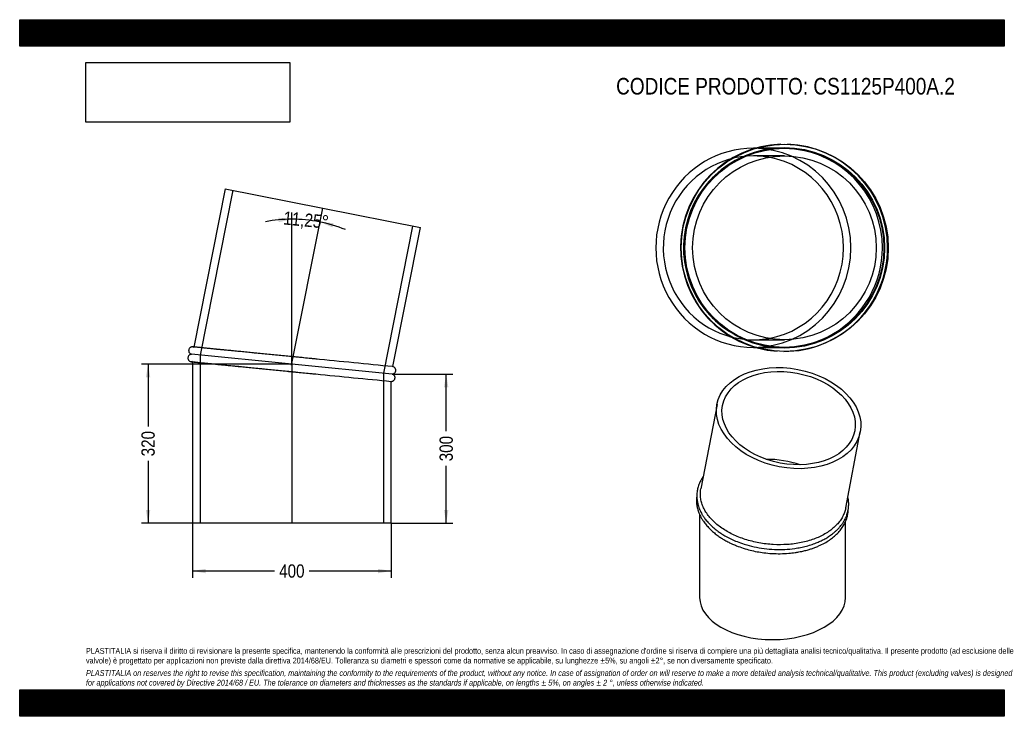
# Model space of a CAD drawing. Header units: millimetres. Extents: x 0 to 1980, y 0 to 1400.
import ezdxf
from ezdxf.enums import TextEntityAlignment as Align
from ezdxf.lldxf.tags import DXFTag

# ---------------------------------------------------------------- set-up
doc = ezdxf.new("R2010")
doc.units = ezdxf.units.MM
doc.header["$LTSCALE"] = 6.666667
doc.layers.add('Default', color=7, linetype='Continuous')
doc.layers.add('TUBO_X_GOMITO_11', color=7, linetype='Continuous')
doc.styles.add('SEACAD_Arial_Narrow', font='ARIALN.TTF')
tags = doc.linetypes.add('CENTER2', pattern=[28.575, 19.05, -3.175, 3.175, -3.175]).pattern_tags.tags
tags[10:11] = [DXFTag(74, 4), DXFTag(75, 0), DXFTag(340, '0'), DXFTag(46, 0.0), DXFTag(50, 0.0), DXFTag(44, 0.0), DXFTag(45, 0.0)]
tags[8:9] = [DXFTag(74, 4), DXFTag(75, 0), DXFTag(340, '0'), DXFTag(46, 0.0), DXFTag(50, 0.0), DXFTag(44, 0.0), DXFTag(45, 0.0)]
tags[6:7] = [DXFTag(74, 4), DXFTag(75, 0), DXFTag(340, '0'), DXFTag(46, 0.0), DXFTag(50, 0.0), DXFTag(44, 0.0), DXFTag(45, 0.0)]
tags[4:5] = [DXFTag(74, 4), DXFTag(75, 0), DXFTag(340, '0'), DXFTag(46, 0.0), DXFTag(50, 0.0), DXFTag(44, 0.0), DXFTag(45, 0.0)]
tags = doc.linetypes.add('HIDDEN2', pattern=[4.7625, 3.175, -1.5875]).pattern_tags.tags
tags[6:7] = [DXFTag(74, 4), DXFTag(75, 0), DXFTag(340, '0'), DXFTag(46, 0.0), DXFTag(50, 0.0), DXFTag(44, 0.0), DXFTag(45, 0.0)]
tags[4:5] = [DXFTag(74, 4), DXFTag(75, 0), DXFTag(340, '0'), DXFTag(46, 0.0), DXFTag(50, 0.0), DXFTag(44, 0.0), DXFTag(45, 0.0)]
doc.dimstyles.new('Plastitalia', dxfattribs={"dimtxt": 26.666667, "dimasz": 26.666667, "dimexe": 13.333333, "dimexo": 0, "dimgap": 6.666667, "dimtad": 0, "dimdec": 0, "dimtxsty": 'SEACAD_Arial_Narrow', "dimblk1": '_SE_FILLED', "dimblk2": '_SE_FILLED', "dimsah": 1, "dimcen": 13.333333, "dimadec": 0, "dimazin": 0, "dimtfac": 0.8, "dimtdec": 1, "dimtmove": 0, "dimatfit": 3, "dimfxl": 1, "dimtolj": 1, "dimarcsym": 0})
picture_1 = doc.add_image_def('image1.jpg', size_in_pixel=(4302, 1260))

# ---------------------------------------------------------------- blocks, each defined once
blk = doc.blocks.new('SEANNOT_GROUP')
at = {"layer": 'Default', "color": 7, "linetype": 'CENTER2'}
blk.add_line((547.3, 709.6), (547.3, 388.1), dxfattribs=at)
blk = doc.blocks.new('SEANNOT_GROUP1')
at = {"layer": 'Default', "color": 7, "linetype": 'CENTER2'}
blk.add_line((546.9, 705.8), (609.6, 1021.2), dxfattribs=at)
blk = doc.blocks.new('SE')
at = {"layer": 'TUBO_X_GOMITO_11', "color": 7, "linetype": 'Continuous'}
for p, q in [((413.5, 1060.3), (350.2, 742.2)), ((413.5, 1060.3), (805.8, 982.3)), ((750.2, 702.8), (805.8, 982.3)), ((748.7, 687.9), (345.8, 727.6)), ((748.7, 687.9), (345.8, 727.6)), ((347.3, 712.4), (347.3, 388.1)), ((747.3, 388.1), (747.3, 673.1)), ((747.3, 388.1), (347.3, 388.1))]:
    blk.add_line(p, q, dxfattribs=at)
at = {"layer": 'TUBO_X_GOMITO_11', "color": 7, "linetype": 'HIDDEN2'}
for p, q in [((428.5, 1057.3), (362.6, 725.9)), ((732, 689.6), (790.8, 985.3)), ((350.2, 742.2), (350.1, 741.9)), ((362.6, 725.9), (362.6, 388.1)), ((347.3, 712.7), (347.3, 712.4)), ((732, 388.1), (732, 689.6))]:
    blk.add_line(p, q, dxfattribs=at)
for centre, start, end in [((-13103.5, -138927), 84.398195, 84.497953), ((14400.2, 140322.6), 264.252047, 264.353904)]:
    blk.add_arc(centre, 140315.3, start, end, dxfattribs=at)
at = {"layer": 'TUBO_X_GOMITO_11', "color": 7, "linetype": 'Continuous'}
for centre, start, end in [((-13103.5, -138927), 84.333817, 84.398195), ((14400.2, 140322.6), 264.353904, 264.416183)]:
    blk.add_arc(centre, 140315.3, start, end, dxfattribs=at)
for points, knots in [([(347.9, 742.4), (347.4, 742.4), (346.4, 742.5), (344.8, 742.1), (343.4, 741.4), (341.9, 740.3), (340.8, 738.9), (340, 737), (339.7, 735.2), (339.9, 733.4), (340.4, 731.8), (341.3, 730.3), (342.6, 729), (344.2, 728), (345.2, 727.7), (345.8, 727.6)], [0, 0, 0, 0, 0.067392, 0.137576, 0.207377, 0.273212, 0.380016, 0.448312, 0.545523, 0.61128, 0.685928, 0.766122, 0.847745, 0.926749, 1, 1, 1, 1]), ([(593.4, 718.2), (589.2, 718.7), (581.4, 719.4), (567.9, 720.8), (553.7, 722.2), (539.4, 723.6), (525.2, 725), (511.1, 726.3), (497.2, 727.7), (483.5, 729.1), (470.2, 730.4), (457.3, 731.6), (444.8, 732.9), (432.8, 734.1), (421.5, 735.2), (410.7, 736.2), (400.7, 737.2), (391.4, 738.1), (383.1, 739), (377.2, 739.5), (373.2, 739.9), (370.7, 740.2), (368.3, 740.4), (365.8, 740.7), (363.1, 740.9), (360.4, 741.2), (357.8, 741.5), (355.3, 741.7), (353, 741.9), (350.9, 742.1), (349.3, 742.3), (348.2, 742.4), (348, 742.4), (347.9, 742.4)], [0, 0, 0, 0, 0.032125, 0.07177, 0.111414, 0.151059, 0.190704, 0.230348, 0.269992, 0.309637, 0.34928, 0.388923, 0.428565, 0.468207, 0.507848, 0.547489, 0.587129, 0.626768, 0.666084, 0.703387, 0.718266, 0.732753, 0.746857, 0.762555, 0.781361, 0.803276, 0.824533, 0.848072, 0.873893, 0.901997, 0.932382, 0.965049, 1, 1, 1, 1]), ([(345.8, 727.6), (345.3, 727.6), (344.3, 727.5), (342.8, 727), (341.4, 726.2), (340, 725), (339, 723.5), (338.4, 721.5), (338.2, 719.7), (338.6, 718), (339.2, 716.4), (340.3, 714.9), (341.7, 713.7), (343.3, 712.9), (344.4, 712.7), (345, 712.6)], [0, 0, 0, 0, 0.067041, 0.136881, 0.206354, 0.271875, 0.378022, 0.446013, 0.543617, 0.609555, 0.684424, 0.76491, 0.846897, 0.926317, 1, 1, 1, 1]), ([(345, 712.6), (345.1, 712.6), (345.2, 712.6), (346.4, 712.5), (347.9, 712.3), (349.9, 712.2), (352, 711.9), (354.1, 711.7), (356.2, 711.5), (358.3, 711.3), (360.4, 711.1), (362.6, 710.9), (365.1, 710.7), (368.9, 710.3), (374.6, 709.7), (382.5, 708.9), (391.2, 708.1), (400.7, 707.1), (411, 706.1), (421.9, 705.1), (433.5, 703.9), (445.6, 702.7), (458.2, 701.5), (471.3, 700.2), (484.7, 698.9), (498.5, 697.5), (512.5, 696.1), (526.6, 694.7), (540.8, 693.3), (555.1, 691.9), (569.3, 690.5), (583.1, 689.2), (591.1, 688.4), (595.6, 688)], [0, 0, 0, 0, 0.034775, 0.066744, 0.095906, 0.122262, 0.145813, 0.166558, 0.184496, 0.200105, 0.215584, 0.231208, 0.246976, 0.262888, 0.301653, 0.34072, 0.379788, 0.418856, 0.457925, 0.496995, 0.536065, 0.575136, 0.614207, 0.653279, 0.692352, 0.731425, 0.770498, 0.809572, 0.848645, 0.887719, 0.926793, 0.965865, 1, 1, 1, 1]), ([(748.7, 687.9), (749.3, 687.9), (750.3, 688), (751.8, 688.5), (753.1, 689.3), (754.5, 690.5), (755.5, 692), (756.2, 694), (756.3, 695.8), (756, 697.5), (755.3, 699.1), (754.3, 700.6), (752.9, 701.7), (751.4, 702.5), (750.5, 702.7), (750.2, 702.7)], [0, 0, 0, 0, 0.069011, 0.140902, 0.212416, 0.279862, 0.389127, 0.459115, 0.559586, 0.627462, 0.704531, 0.787381, 0.871777, 0.95353, 1, 1, 1, 1]), ([(747.3, 673.1), (747.6, 673.1), (748.4, 673.1), (749.7, 673.4), (751.1, 674.1), (752.6, 675.2), (753.8, 676.6), (754.6, 678.5), (754.8, 680.3), (754.7, 682.1), (754.2, 683.7), (753.2, 685.2), (751.9, 686.5), (750.4, 687.5), (749.3, 687.8), (748.7, 687.9)], [0, 0, 0, 0, 0.039978, 0.112225, 0.184077, 0.251848, 0.361792, 0.432095, 0.532163, 0.599854, 0.676696, 0.759247, 0.843269, 0.924596, 1, 1, 1, 1])]:
    blk.add_open_spline(points, degree=3, knots=knots, dxfattribs=at)
at = {"layer": 'TUBO_X_GOMITO_11', "color": 7, "linetype": 'HIDDEN2'}
for points in [[(347.9, 742.4), (348.7, 742.4), (349.5, 742.2), (350.3, 741.8)], [(347.4, 712.8), (346.6, 712.6), (345.8, 712.5), (345, 712.6)], [(586.1, 688.9), (587.1, 688.8), (588.1, 688.7), (589.2, 688.6)]]:
    blk.add_open_spline(points, degree=3, dxfattribs=at)
for points, knots in [([(598.2, 717.8), (597.4, 717.8), (594.3, 718.2), (591, 718.5), (588.3, 718.7)], [0, 0, 0, 0, 0.00625184, 0.02820592, 0.02820592, 0.02820592, 0.02820592]), ([(360.3, 711.1), (360.3, 711.1), (361.1, 711), (362.6, 710.9), (365, 710.7), (366.6, 710.5), (367.3, 710.4)], [0.21885321, 0.21885321, 0.21885321, 0.21885321, 0.21948497, 0.23539115, 0.25144445, 0.26523424, 0.26523424, 0.26523424, 0.26523424])]:
    blk.add_open_spline(points, degree=3, knots=knots, dxfattribs=at)
blk = doc.blocks.new('DMBLK29')
at = {"layer": 'Default', "linetype": 'Continuous'}
for points in [[(373.9, 287.5), (373.9, 296.4), (347.3, 292)], [(720.6, 287.5), (747.3, 292), (720.6, 296.4)]]:
    blk.add_hatch(color=7, dxfattribs=at).paths.add_polyline_path(points)
at = {"layer": 'Default', "color": 7, "linetype": 'Continuous'}
for p, q in [((347.3, 388.1), (347.3, 278.6)), ((747.3, 388.1), (747.3, 278.6)), ((512.5, 292), (347.3, 292)), ((747.3, 292), (582.1, 292))]:
    blk.add_line(p, q, dxfattribs=at)
at = {"layer": 'Default', "color": 7, "linetype": 'Continuous', "style": 'SEACAD_Arial_Narrow'}
blk.add_text('400', height=26.67, dxfattribs=at).set_placement((521.8, 305.3), align=Align.TOP_LEFT)
blk = doc.blocks.new('_SE_FILLED')
at = {"color": 0}
blk.add_line((0, 0), (-1, 0), dxfattribs=at)
blk.add_solid([(0, 0), (-1, -0.1665), (-1, 0.1665), (0, 0)], dxfattribs=at)
blk = doc.blocks.new('DMBLK30')
at = {"layer": 'Default', "linetype": 'Continuous'}
for points in [[(862.1, 661.2), (857.6, 687.9), (853.2, 661.2)], [(862.1, 414.7), (853.2, 414.7), (857.6, 388.1)]]:
    blk.add_hatch(color=7, dxfattribs=at).paths.add_polyline_path(points)
at = {"layer": 'Default', "color": 7, "linetype": 'Continuous'}
for p, q in [((748.7, 687.9), (870.9, 687.9)), ((857.6, 572.8), (857.6, 687.9)), ((857.6, 388.1), (857.6, 503.2)), ((747.3, 388.1), (870.9, 388.1))]:
    blk.add_line(p, q, dxfattribs=at)
at = {"layer": 'Default', "color": 7, "linetype": 'Continuous', "style": 'SEACAD_Arial_Narrow'}
blk.add_text('300', height=26.67, rotation=90, dxfattribs=at).set_placement((844.3, 512.5), align=Align.TOP_LEFT)
blk = doc.blocks.new('SE1')
at = {"layer": 'TUBO_X_GOMITO_11', "color": 7, "linetype": 'Continuous'}
for p, q in [((1402.3, 626.9), (1369.8, 457.4)), ((1661.1, 418.8), (1690.4, 571.7)), ((1367.3, 405.5), (1367.3, 238.8)), ((1660.6, 238.8), (1660.6, 391.3))]:
    blk.add_line(p, q, dxfattribs=at)
for major_axis in [(-144.1, 27.6), (-133, 25.4)]:
    blk.add_ellipse((1546.3, 599.3), major_axis=major_axis, ratio=0.678892, dxfattribs=at)
for centre, major_axis, ratio, start_param, end_param in [((1514, 430.2), (135.2, -12.8), 0.630814, 1.209982, 1.725614), ((1514, 430.2), (135.2, -12.8), 0.630814, 1.209982, 1.725614), ((1514, 238.8), (146.7, 0), 0.57735, 3.141593, 6.283185)]:
    blk.add_ellipse(centre, major_axis=major_axis, ratio=ratio, start_param=start_param, end_param=end_param, dxfattribs=at)
for points, knots in [([(1374.6, 482.1), (1374.1, 481.5), (1372.9, 479.7), (1371.2, 476.9), (1369.4, 473.7), (1367.6, 470.2), (1365.9, 466), (1363.9, 460.2), (1362.3, 453), (1361.6, 445.5), (1361.7, 439.4), (1362.1, 434.9), (1362.7, 431.2), (1363.4, 427.7), (1364.3, 424), (1365.8, 419.5), (1367.6, 414.8), (1369.8, 410.3), (1372.1, 406), (1375.1, 401.2), (1379.5, 395.1), (1385.3, 388.3), (1391.9, 381.8), (1398.5, 376.2), (1404.9, 371.3), (1412.1, 366.4), (1420.9, 361.1), (1431.3, 355.9), (1443.4, 350.6), (1458.4, 345.3), (1476.6, 340.4), (1497, 336.9), (1517.7, 335.1), (1538.4, 335.2), (1556, 336.8), (1570.5, 339.2), (1582.3, 341.9), (1593.5, 345.3), (1603.3, 349), (1611.6, 352.7), (1619.3, 356.6), (1627, 361.2), (1634, 366.1), (1639.8, 370.9), (1644.1, 374.9), (1647.4, 378.4), (1650.3, 381.7), (1653.1, 385.3), (1656.1, 389.6), (1658.8, 394.1), (1660.8, 398.3), (1662.4, 401.9), (1663.7, 405.5), (1665.1, 410), (1666.4, 415.8), (1667.1, 422.8), (1667.1, 429.6), (1666.4, 435.6), (1665.8, 439.2), (1665.4, 440.9)], [0.0751783, 0.0751783, 0.0751783, 0.0751783, 0.0785909, 0.0847971, 0.0895853, 0.0955128, 0.1027956, 0.1105128, 0.1240022, 0.1375143, 0.1459218, 0.152779, 0.1587513, 0.1635256, 0.1692951, 0.1764805, 0.1846991, 0.1921178, 0.198278, 0.2060811, 0.2165204, 0.2296235, 0.2422346, 0.2529617, 0.2622009, 0.2720946, 0.2846096, 0.2986562, 0.3120488, 0.3288767, 0.3506411, 0.3723934, 0.3941425, 0.4158945, 0.437655, 0.4508863, 0.4641342, 0.4780951, 0.4909942, 0.5011416, 0.5110613, 0.5228661, 0.535395, 0.5449384, 0.5530999, 0.5598668, 0.5653602, 0.5719373, 0.5799596, 0.5885772, 0.5956516, 0.6011866, 0.6066594, 0.6134254, 0.6231258, 0.635016, 0.6465971, 0.6550788, 0.6633622, 0.6633622, 0.6633622, 0.6633622]), ([(1411.8, 378.3), (1408.4, 380.6), (1405.1, 383.1), (1399.1, 388.1), (1396.2, 390.7), (1390.9, 396), (1388.5, 398.7), (1384, 404.3), (1381.9, 407.2), (1378.2, 413), (1376.6, 416), (1373.8, 421.9), (1372.6, 425), (1370.7, 431.1), (1370, 434.1), (1369, 440.2), (1368.8, 443.3), (1368.8, 450), (1369.1, 453.7), (1369.8, 457.4)], [0, 0, 0, 0, 0.015625, 0.015625, 0.03125, 0.03125, 0.046875, 0.046875, 0.0625, 0.0625, 0.078125, 0.078125, 0.09375, 0.09375, 0.109375, 0.109375, 0.125, 0.125, 0.1443234, 0.1443234, 0.1443234, 0.1443234]), ([(1361.7, 444.7), (1361.6, 443.9), (1361.2, 441.4), (1360.9, 437.1), (1360.9, 431.8), (1361.3, 425.9), (1362.5, 419), (1364.6, 412.2), (1366.8, 406.5), (1368.9, 402.1), (1371.5, 397.2), (1375.2, 391.5), (1380.6, 384.3), (1384.6, 380), (1387.2, 377.3)], [0.8893616, 0.8893616, 0.8893616, 0.8893616, 0.8932038, 0.9011673, 0.9098318, 0.9179271, 0.9292752, 0.9422677, 0.9505027, 0.9563644, 0.9642781, 0.9741302, 0.9861503, 1, 1, 1, 1]), ([(1387.2, 377.3), (1390, 374.5), (1394.4, 370.4), (1402.4, 364.1), (1409.1, 359.4), (1415.2, 355.7), (1419.9, 352.9), (1423.9, 350.8), (1428.4, 348.6), (1434.1, 345.9), (1443.1, 342), (1454.9, 337.8), (1468.8, 333.8), (1482.6, 330.7), (1497.1, 328.5), (1512.8, 327), (1529.6, 326.6), (1545.3, 327.3), (1557.6, 328.8), (1566.3, 330.2), (1572.1, 331.4), (1576.9, 332.4), (1581.3, 333.5), (1586.4, 334.9), (1592.5, 336.8), (1599.5, 339.3), (1608.3, 342.9), (1618.3, 347.9), (1628.2, 354), (1636.9, 360.5), (1644.7, 367.6), (1651.4, 375.3), (1656.8, 383.4), (1661, 391.5), (1664.1, 400.2), (1665.8, 408.4), (1666.2, 413.8), (1666.3, 415.9)], [0, 0, 0, 0, 0.0139285, 0.0259819, 0.036049, 0.0446682, 0.0507546, 0.0555296, 0.0603554, 0.0678252, 0.0769691, 0.0932201, 0.1089281, 0.1236066, 0.1380992, 0.1551823, 0.1728521, 0.1910188, 0.205166, 0.2129903, 0.2197485, 0.2250781, 0.2293425, 0.2351051, 0.2429092, 0.2514154, 0.2610566, 0.2771936, 0.2922778, 0.3060601, 0.320558, 0.335764, 0.3500653, 0.3635047, 0.3774176, 0.3930852, 0.4029099, 0.4029099, 0.4029099, 0.4029099]), ([(1661.1, 418.8), (1660.7, 416.5), (1660.1, 414.2), (1658.4, 409), (1657.3, 406.1), (1654.5, 400.5), (1652.9, 397.7), (1649.2, 392.2), (1647.2, 389.6), (1642.6, 384.5), (1640.1, 382), (1632.1, 374.8), (1626, 370.4), (1612.4, 362.5), (1604.9, 359.1), (1592.8, 354.7), (1588.7, 353.3), (1580.2, 350.9), (1575.8, 349.9), (1566.9, 348.1), (1562.3, 347.3), (1553.2, 346.1), (1548.5, 345.6), (1534.5, 344.7), (1525, 344.6), (1510.6, 345.4), (1505.8, 345.9), (1496.2, 347), (1491.4, 347.7), (1482, 349.5), (1477.3, 350.5), (1468.1, 352.8), (1463.6, 354.1), (1450.3, 358.3), (1441.8, 361.7), (1426, 369.3), (1418.6, 373.6), (1411.8, 378.3)], [0.6440044, 0.6440044, 0.6440044, 0.6440044, 0.65625, 0.65625, 0.671875, 0.671875, 0.6875, 0.6875, 0.703125, 0.703125, 0.71875, 0.71875, 0.75, 0.75, 0.78125, 0.78125, 0.796875, 0.796875, 0.8125, 0.8125, 0.828125, 0.828125, 0.84375, 0.84375, 0.875, 0.875, 0.890625, 0.890625, 0.90625, 0.90625, 0.921875, 0.921875, 0.9375, 0.9375, 0.96875, 0.96875, 1, 1, 1, 1])]:
    blk.add_open_spline(points, degree=3, knots=knots, dxfattribs=at)
blk = doc.blocks.new('DMBLK31')
at = {"layer": 'Default', "linetype": 'Continuous'}
for points in [[(520.8, 993.2), (547.3, 998.9), (520.4, 1002.1)], [(631, 991.2), (604.1, 993.3), (628.9, 982.6)]]:
    blk.add_hatch(color=7, dxfattribs=at).paths.add_polyline_path(points)
at = {"layer": 'Default', "color": 7, "linetype": 'Continuous'}
blk.add_line((547.3, 709.6), (547.3, 1012.2), dxfattribs=at)
for start, end in [(90, 100.4952), (68.2548, 90)]:
    blk.add_arc((547.3, 707.7), 291.2, start, end, dxfattribs=at)
at = {"layer": 'Default', "color": 7, "linetype": 'Continuous', "style": 'SEACAD_Arial_Narrow'}
blk.add_text('11,25°', height=26.67, rotation=354.375, dxfattribs=at).set_placement((531.9, 1015.2), align=Align.TOP_LEFT)
blk = doc.blocks.new('SE2')
at = {"layer": 'TUBO_X_GOMITO_11', "color": 7, "linetype": 'Continuous'}
for p, q in [((1479.2, 1141.5), (1475.4, 1141.5)), ((1475.4, 741.5), (1479.1, 741.5))]:
    blk.add_line(p, q, dxfattribs=at)
at = {"layer": 'TUBO_X_GOMITO_11', "color": 7, "linetype": 'HIDDEN2'}
for p, q in [((1534.8, 1141.5), (1479.2, 1141.5)), ((1537.8, 1126.2), (1475.4, 1126.2)), ((1475.4, 756.8), (1537.8, 756.8)), ((1479.1, 741.5), (1534.8, 741.5))]:
    blk.add_line(p, q, dxfattribs=at)
at = {"layer": 'TUBO_X_GOMITO_11', "color": 7, "linetype": 'Continuous'}
for centre, radius in [((1538.5, 941.5), 208.2), ((1537.8, 941.5), 200), ((1537.8, 941.5), 184.7)]:
    blk.add_circle(centre, radius, dxfattribs=at)
at = {"layer": 'TUBO_X_GOMITO_11', "color": 7, "linetype": 'HIDDEN2'}
blk.add_circle((1537.8, 941.5), 201.5, dxfattribs=at)
blk.add_circle((1537.8, 941.5), 201.5, dxfattribs=at)
at = {"layer": 'TUBO_X_GOMITO_11', "color": 7, "linetype": 'Continuous'}
blk.add_arc((1537, 941.5), 208.2, 91.7572, 266.266, dxfattribs=at)
at = {"layer": 'TUBO_X_GOMITO_11', "color": 7, "linetype": 'HIDDEN2'}
for centre, radius, start, end in [((1537, 941.5), 208.2, 0, 88.1234), ((1534.9, 941.5), 200, 0, 237.3697), ((1534.9, 941.5), 200, 241.0944, 0), ((1537, 941.5), 208.2, 269.833, 360)]:
    blk.add_arc(centre, radius, start, end, dxfattribs=at)
at = {"layer": 'TUBO_X_GOMITO_11', "color": 7, "linetype": 'Continuous'}
for major_axis, start_param, end_param in [((0, 200), 0, 3.141593), ((0, 184.7), 3.312909, 6.111869)]:
    blk.add_ellipse((1475.4, 941.5), major_axis=major_axis, ratio=0.980785, start_param=start_param, end_param=end_param, dxfattribs=at)
at = {"layer": 'TUBO_X_GOMITO_11', "color": 7, "linetype": 'HIDDEN2'}
for major_axis, start_param, end_param in [((0, 200), 3.141593, 6.283185), ((0, 184.7), 0, 3.312909), ((0, 184.7), 6.111869, 6.283185)]:
    blk.add_ellipse((1475.4, 941.5), major_axis=major_axis, ratio=0.980785, start_param=start_param, end_param=end_param, dxfattribs=at)
blk = doc.blocks.new('DMBLK32')
at = {"layer": 'Default', "linetype": 'Continuous'}
for points in [[(253.7, 681.1), (262.6, 681.1), (258.2, 707.7)], [(253.7, 414.7), (258.2, 388.1), (262.6, 414.7)]]:
    blk.add_hatch(color=7, dxfattribs=at).paths.add_polyline_path(points)
at = {"layer": 'Default', "color": 7, "linetype": 'Continuous'}
for p, q in [((547.3, 707.7), (244.8, 707.7)), ((258.2, 707.7), (258.2, 582.7)), ((258.2, 513.1), (258.2, 388.1)), ((547.3, 388.1), (244.8, 388.1))]:
    blk.add_line(p, q, dxfattribs=at)
at = {"layer": 'Default', "color": 7, "linetype": 'Continuous', "style": 'SEACAD_Arial_Narrow'}
blk.add_text('320', height=26.67, rotation=90, dxfattribs=at).set_placement((244.8, 522.4), align=Align.TOP_LEFT)

msp = doc.modelspace()

# ---------------------------------------------------------------- hatches: boundary and pattern name
at = {"layer": 'Default', "linetype": 'Continuous'}
h = msp.add_hatch(dxfattribs=at)
h.set_pattern_fill('LINE', scale=0.629921, angle=45, style=0)
h.paths.add_polyline_path([(1980, 1346.7), (1980, 1400), (0, 1400), (0, 1346.7)])
for points in [[(1980, 1346.7), (1980, 1400), (0, 1400), (0, 1346.7)], [(1980, 0), (1980, 53.3), (0, 53.3), (0, 0)]]:
    msp.add_hatch(color=7, dxfattribs=at).paths.add_polyline_path(points)
h = msp.add_hatch(dxfattribs=at)
h.set_pattern_fill('LINE', scale=0.629921, angle=45, style=0)
h.paths.add_polyline_path([(1980, 0), (1980, 53.3), (0, 53.3), (0, 0)])

# ---------------------------------------------------------------- linework, layer by layer
at = {"layer": 'Default', "color": 7, "linetype": 'Continuous'}
for p, q in [((0, 1400), (1980, 1400)), ((0, 1346.7), (0, 1400)), ((1980, 1400), (1980, 1346.7)), ((1980, 1346.7), (0, 1346.7)), ((0, 53.3), (1980, 53.3)), ((0, 0), (0, 53.3)), ((1980, 53.3), (1980, 0)), ((1980, 0), (0, 0))]:
    msp.add_line(p, q, dxfattribs=at)

# ---------------------------------------------------------------- block references
at = {"layer": 'Default'}
for name in ['SE2', 'SE', 'SEANNOT_GROUP1', 'SEANNOT_GROUP', 'SE1']:
    msp.add_blockref(name, (0, 0), dxfattribs=at)

# ---------------------------------------------------------------- texts
at = {"layer": 'Default', "attachment_point": 1}
for s, insert, char_height, width in [('{\\fArial Narrow|b0||i0||c0|p34;\\C7;\\H33.33333333;\\W1.;CODICE PRODOTTO: CS1125P400A.2}', (1199.4, 1283), 33.333, 683.28), ("{\\fArial Narrow|b0||i0||c0|p34;\\C7;\\H11.66666667;\\W1.;PLASTITALIA si riserva il diritto di revisionare la presente specifica, mantenendo la conformità alle prescrizioni del prodotto, senza alcun preavviso. In caso di assegnazione d'ordine si riserva di compiere una più dettagliata analisi tecnico/qualitativa. Il presente prodotto (ad esclusione delle \\P}{\\fArial Narrow|b0||i0||c0|p34;\\C7;\\H11.66666667;\\W1.;valvole) è progettato per applicazioni non previste dalla direttiva 2014/68/EU. Tolleranza su diametri e spessori come da normative se applicabile, su lunghezze ±5%, su angoli ±2°, se non diversamente specificato.\\P}{\\fArial Narrow|b0||i0||c0|p34;\\C7;\\H3.333333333;\\W1.;   \\P}{\\fArial Narrow|b0||i1||c0|p34;\\C7;\\H11.66666667;\\W1.;PLASTITALIA on reserves the right to revise this specification, maintaining the conformity to the requirements of the product, without any notice. In case of assignation of order on will reserve to make a more detailed analysis technical/qualitative. This product (excluding valves) is designed \\P}{\\fArial Narrow|b0||i1||c0|p34;\\C7;\\H11.66666667;\\W1.;for applications not covered by Directive 2014/68 / EU. The tolerance on diameters and thicknesses as the standards if applicable, on lengths ± 5%, on angles ± 2 °, unless otherwise indicated.\\P}", (133.3, 137.3), 11.6667, 1713.333)]:
    msp.add_mtext(s, dxfattribs=dict(at, insert=insert, char_height=char_height, width=width))

# ---------------------------------------------------------------- dimensions: what is measured, and where the dimension line sits
at = {"layer": 'Default', "color": 7, "linetype": 'Continuous'}
dim = msp.add_angular_dim_2l(base=(575.8097, 997.5054), line1=((547.2711, 707.7487), (547.2711, 709.6068)), line2=((547.2711, 707.7487), (609.6289, 1021.2423)), text='\\A1;<>', dimstyle='Plastitalia', override={"dimadec": 2}, dxfattribs=at)
dim.commit()
dim.dimension.update_dxf_attribs({"geometry": 'DMBLK31', "text_midpoint": (575.8097, 997.5054), "dimtype": 162})
for base, p1, p2, angle, picture, middle in [((258.2, 707.7), (547.3, 707.7), (547.3, 388.1), 270, 'DMBLK32', (258.2, 547.9)), ((857.6, 388.1), (747.3, 388.1), (748.7, 687.9), 89.7204, 'DMBLK30', (857.6, 538))]:
    dim = msp.add_linear_dim(base=base, p1=p1, p2=p2, angle=angle, text='\\A1;<>', dimstyle='Plastitalia', dxfattribs=at)
    dim.commit()
    dim.dimension.update_dxf_attribs({"geometry": picture, "text_midpoint": middle, "dimtype": 161})
dim = msp.add_linear_dim(base=(347.3, 292), p1=(747.3, 388.1), p2=(347.3, 388.1), text='\\A1;<>', dimstyle='Plastitalia', dxfattribs=at)
dim.commit()
dim.dimension.update_dxf_attribs({"geometry": 'DMBLK29', "text_midpoint": (547.3, 292), "dimtype": 160})

# ---------------------------------------------------------------- pictures from other files: only their frames are drawn
image = msp.add_image(picture_1, insert=(133.3, 1194), size_in_units=(409.7, 120))
image.dxf.flags = 7

doc.saveas('drawing.dxf')
